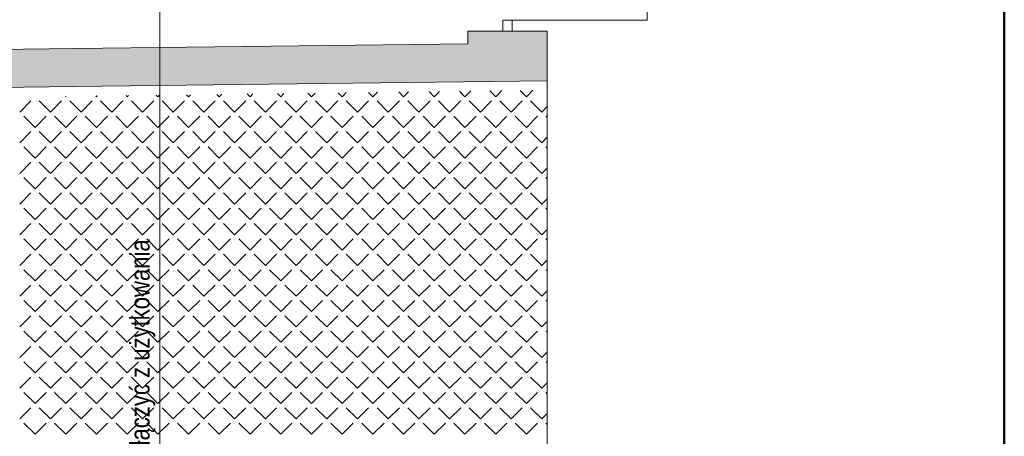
# Model space of a CAD drawing. Header units: millimetres. Extents: x -23540 to 53212, y -37964 to 41185.
# Tile 105 of 203: x -1908 to -1275, y -30545 to -30277. Entities that reach past the tile are written whole.
import ezdxf

# ---------------------------------------------------------------- set-up
doc = ezdxf.new("R2010")
doc.units = ezdxf.units.MM
doc.layers.get('0').update_dxf_attribs({"lineweight": 18})
for name, color, linetype, lineweight in [('M_Ramki rysunków', 2, 'Continuous', 18), ('PG_ŚCIANY_DZIAŁOWE', 3, 'Continuous', 18), ('PG_ŚCIANY_SŁUPY', 4, 'Continuous', 18), ('Przekrojowa', 60, 'Continuous', 18)]:
    doc.layers.add(name, color=color, linetype=linetype, lineweight=lineweight)
doc.styles.add('BIKTS', font='bikromsw.shx', dxfattribs={"width": 0.85})

msp = doc.modelspace()

# ---------------------------------------------------------------- hatches: boundary and pattern name
at = {"layer": 'PG_ŚCIANY_DZIAŁOWE', "true_color": 0x636466, "transparency": 33554610}
h = msp.add_hatch(color=251, dxfattribs=at)
h.dxf.hatch_style = 1
h.paths.add_polyline_path([(-1568.91, -30291.47), (-1568.91, -30283.84), (-1619.91, -30283.84), (-1619.91, -30292.09), (-1872.91, -30295.16), (-1992.91, -30296.61), (-2032.41, -30297.09), (-2032.41, -30643.59), (-2032.41, -30665.09), (-2007.91, -30665.09), (-2007.91, -30321.3), (-1872.91, -30319.66), (-1568.91, -30315.98)])

# ---------------------------------------------------------------- linework, layer by layer
at = {"color": 251, "true_color": 0x636466}
for p, q in [((-1597.41, -30276.84), (-1591.41, -30276.84)), ((-1597.41, -30283.84), (-1597.41, -30276.84)), ((-1591.41, -30276.84), (-1591.41, -30283.84)), ((-1597.41, -30283.84), (-1591.41, -30283.84)), ((-1568.91, -31446.84), (-1568.91, -30291.47))]:
    msp.add_line(p, q, dxfattribs=at)
at = {"color": 251, "lineweight": 20, "true_color": 0x636466}
for p, q in [((-1594.41, -30276.84), (-1504.41, -30276.84)), ((-1619.91, -30292.09), (-1619.91, -30283.84)), ((-1619.91, -30283.84), (-1568.91, -30283.84)), ((-1992.91, -30296.61), (-1872.91, -30295.16)), ((-1619.91, -30292.09), (-1872.91, -30295.16)), ((-1568.91, -30315.98), (-1872.91, -30319.66)), ((-1872.91, -30319.66), (-2007.91, -30321.3))]:
    msp.add_line(p, q, dxfattribs=at)
at = {"color": 251, "linetype": 'Continuous', "lineweight": 20, "true_color": 0x636466}
for p, q in [((-1621.7, -30326.16), (-1617.98, -30322.45)), ((-1601.94, -30326.16), (-1605.8, -30322.3)), ((-1601.94, -30326.16), (-1597.99, -30322.21)), ((-1582.18, -30326.16), (-1586.28, -30322.07)), ((-1582.18, -30326.16), (-1577.99, -30321.97)), ((-1878.53, -30326.16), (-1878.77, -30325.92)), ((-1878.53, -30326.16), (-1878.28, -30325.91)), ((-1858.77, -30326.16), (-1859.27, -30325.66)), ((-1858.77, -30326.16), (-1858.26, -30325.65)), ((-1839.02, -30326.16), (-1839.77, -30325.41)), ((-1839.02, -30326.16), (-1838.24, -30325.39)), ((-1819.26, -30326.16), (-1820.27, -30325.15)), ((-1819.26, -30326.16), (-1818.22, -30325.12)), ((-1799.5, -30326.16), (-1800.77, -30324.89)), ((-1799.5, -30326.16), (-1798.2, -30324.86)), ((-1779.75, -30326.16), (-1781.27, -30324.64)), ((-1779.75, -30326.16), (-1778.18, -30324.6)), ((-1759.99, -30326.16), (-1761.77, -30324.38)), ((-1759.99, -30326.16), (-1758.16, -30324.33)), ((-1740.23, -30326.16), (-1742.27, -30324.12)), ((-1740.23, -30326.16), (-1738.14, -30324.07)), ((-1720.48, -30326.16), (-1722.77, -30323.87)), ((-1720.48, -30326.16), (-1718.12, -30323.81)), ((-1700.72, -30326.16), (-1703.27, -30323.61)), ((-1700.72, -30326.16), (-1698.1, -30323.54)), ((-1680.97, -30326.16), (-1683.77, -30323.35)), ((-1680.97, -30326.16), (-1678.08, -30323.28)), ((-1661.21, -30326.16), (-1664.27, -30323.1)), ((-1661.21, -30326.16), (-1658.06, -30323.02)), ((-1641.45, -30326.16), (-1644.77, -30322.84)), ((-1641.45, -30326.16), (-1638.04, -30322.75)), ((-1621.7, -30326.16), (-1625.27, -30322.58)), ((-1908.17, -30336.04), (-1900.98, -30328.86)), ((-1888.41, -30336.04), (-1895.59, -30328.86)), ((-1888.41, -30336.04), (-1881.22, -30328.86)), ((-1868.65, -30336.04), (-1875.84, -30328.86)), ((-1868.65, -30336.04), (-1861.47, -30328.86)), ((-1848.9, -30336.04), (-1856.08, -30328.86)), ((-1848.9, -30336.04), (-1841.71, -30328.86)), ((-1829.14, -30336.04), (-1836.32, -30328.86)), ((-1829.14, -30336.04), (-1821.96, -30328.86)), ((-1809.38, -30336.04), (-1816.57, -30328.86)), ((-1809.38, -30336.04), (-1802.2, -30328.86)), ((-1789.63, -30336.04), (-1796.81, -30328.86)), ((-1789.63, -30336.04), (-1782.44, -30328.86)), ((-1769.87, -30336.04), (-1777.05, -30328.86)), ((-1769.87, -30336.04), (-1762.69, -30328.86)), ((-1750.11, -30336.04), (-1757.3, -30328.86)), ((-1750.11, -30336.04), (-1742.93, -30328.86)), ((-1730.36, -30336.04), (-1737.54, -30328.86)), ((-1730.36, -30336.04), (-1723.17, -30328.86)), ((-1710.6, -30336.04), (-1717.78, -30328.86)), ((-1710.6, -30336.04), (-1703.42, -30328.86)), ((-1690.84, -30336.04), (-1698.03, -30328.86)), ((-1690.84, -30336.04), (-1683.66, -30328.86)), ((-1671.09, -30336.04), (-1678.27, -30328.86)), ((-1671.09, -30336.04), (-1663.9, -30328.86)), ((-1651.33, -30336.04), (-1658.51, -30328.86)), ((-1651.33, -30336.04), (-1644.15, -30328.86)), ((-1631.57, -30336.04), (-1638.76, -30328.86)), ((-1631.57, -30336.04), (-1624.39, -30328.86)), ((-1611.82, -30336.04), (-1619, -30328.86)), ((-1611.82, -30336.04), (-1604.63, -30328.86)), ((-1592.06, -30336.04), (-1599.24, -30328.86)), ((-1592.06, -30336.04), (-1584.88, -30328.86)), ((-1572.3, -30336.04), (-1579.49, -30328.86)), ((-1572.3, -30336.04), (-1569.02, -30332.76)), ((-1898.29, -30345.92), (-1905.47, -30338.73)), ((-1898.29, -30345.92), (-1891.1, -30338.73)), ((-1878.53, -30345.92), (-1885.71, -30338.73)), ((-1878.53, -30345.92), (-1871.35, -30338.73)), ((-1858.77, -30345.92), (-1865.96, -30338.73)), ((-1858.77, -30345.92), (-1851.59, -30338.73)), ((-1839.02, -30345.92), (-1846.2, -30338.73)), ((-1839.02, -30345.92), (-1831.83, -30338.73)), ((-1819.26, -30345.92), (-1826.45, -30338.73)), ((-1819.26, -30345.92), (-1812.08, -30338.73)), ((-1799.5, -30345.92), (-1806.69, -30338.73)), ((-1799.5, -30345.92), (-1792.32, -30338.73)), ((-1779.75, -30345.92), (-1786.93, -30338.73)), ((-1779.75, -30345.92), (-1772.56, -30338.73)), ((-1759.99, -30345.92), (-1767.18, -30338.73)), ((-1759.99, -30345.92), (-1752.81, -30338.73)), ((-1740.23, -30345.92), (-1747.42, -30338.73)), ((-1740.23, -30345.92), (-1733.05, -30338.73)), ((-1720.48, -30345.92), (-1727.66, -30338.73)), ((-1720.48, -30345.92), (-1713.29, -30338.73)), ((-1700.72, -30345.92), (-1707.91, -30338.73)), ((-1700.72, -30345.92), (-1693.54, -30338.73)), ((-1680.97, -30345.92), (-1688.15, -30338.73)), ((-1680.97, -30345.92), (-1673.78, -30338.73)), ((-1661.21, -30345.92), (-1668.39, -30338.73)), ((-1661.21, -30345.92), (-1654.02, -30338.73)), ((-1641.45, -30345.92), (-1648.64, -30338.73)), ((-1641.45, -30345.92), (-1634.27, -30338.73)), ((-1621.7, -30345.92), (-1628.88, -30338.73)), ((-1621.7, -30345.92), (-1614.51, -30338.73)), ((-1601.94, -30345.92), (-1609.12, -30338.73)), ((-1601.94, -30345.92), (-1594.75, -30338.73)), ((-1582.18, -30345.92), (-1589.37, -30338.73)), ((-1582.18, -30345.92), (-1575, -30338.73)), ((-1569.02, -30339.32), (-1569.61, -30338.73)), ((-1908.17, -30355.8), (-1900.98, -30348.61)), ((-1888.41, -30355.8), (-1895.59, -30348.61)), ((-1888.41, -30355.8), (-1881.22, -30348.61)), ((-1868.65, -30355.8), (-1875.84, -30348.61)), ((-1868.65, -30355.8), (-1861.47, -30348.61)), ((-1848.9, -30355.8), (-1856.08, -30348.61)), ((-1848.9, -30355.8), (-1841.71, -30348.61)), ((-1829.14, -30355.8), (-1836.32, -30348.61)), ((-1829.14, -30355.8), (-1821.96, -30348.61)), ((-1809.38, -30355.8), (-1816.57, -30348.61)), ((-1809.38, -30355.8), (-1802.2, -30348.61)), ((-1789.63, -30355.8), (-1796.81, -30348.61)), ((-1789.63, -30355.8), (-1782.44, -30348.61)), ((-1769.87, -30355.8), (-1777.05, -30348.61)), ((-1769.87, -30355.8), (-1762.69, -30348.61)), ((-1750.11, -30355.8), (-1757.3, -30348.61)), ((-1750.11, -30355.8), (-1742.93, -30348.61)), ((-1730.36, -30355.8), (-1737.54, -30348.61)), ((-1730.36, -30355.8), (-1723.17, -30348.61)), ((-1710.6, -30355.8), (-1717.78, -30348.61)), ((-1710.6, -30355.8), (-1703.42, -30348.61)), ((-1690.84, -30355.8), (-1698.03, -30348.61)), ((-1690.84, -30355.8), (-1683.66, -30348.61)), ((-1671.09, -30355.8), (-1678.27, -30348.61)), ((-1671.09, -30355.8), (-1663.9, -30348.61)), ((-1651.33, -30355.8), (-1658.51, -30348.61)), ((-1651.33, -30355.8), (-1644.15, -30348.61)), ((-1631.57, -30355.8), (-1638.76, -30348.61)), ((-1631.57, -30355.8), (-1624.39, -30348.61)), ((-1611.82, -30355.8), (-1619, -30348.61)), ((-1611.82, -30355.8), (-1604.63, -30348.61)), ((-1592.06, -30355.8), (-1599.24, -30348.61)), ((-1592.06, -30355.8), (-1584.88, -30348.61)), ((-1572.3, -30355.8), (-1579.49, -30348.61)), ((-1572.3, -30355.8), (-1569.02, -30352.51)), ((-1898.29, -30365.68), (-1905.47, -30358.49)), ((-1898.29, -30365.68), (-1891.1, -30358.49)), ((-1878.53, -30365.68), (-1885.71, -30358.49)), ((-1878.53, -30365.68), (-1871.35, -30358.49)), ((-1858.77, -30365.68), (-1865.96, -30358.49)), ((-1858.77, -30365.68), (-1851.59, -30358.49)), ((-1839.02, -30365.68), (-1846.2, -30358.49)), ((-1839.02, -30365.68), (-1831.83, -30358.49)), ((-1819.26, -30365.68), (-1826.45, -30358.49)), ((-1819.26, -30365.68), (-1812.08, -30358.49)), ((-1799.5, -30365.68), (-1806.69, -30358.49)), ((-1799.5, -30365.68), (-1792.32, -30358.49)), ((-1779.75, -30365.68), (-1786.93, -30358.49)), ((-1779.75, -30365.68), (-1772.56, -30358.49)), ((-1759.99, -30365.68), (-1767.18, -30358.49)), ((-1759.99, -30365.68), (-1752.81, -30358.49)), ((-1740.23, -30365.68), (-1747.42, -30358.49)), ((-1740.23, -30365.68), (-1733.05, -30358.49)), ((-1720.48, -30365.68), (-1727.66, -30358.49)), ((-1720.48, -30365.68), (-1713.29, -30358.49)), ((-1700.72, -30365.68), (-1707.91, -30358.49)), ((-1700.72, -30365.68), (-1693.54, -30358.49)), ((-1680.97, -30365.68), (-1688.15, -30358.49)), ((-1680.97, -30365.68), (-1673.78, -30358.49)), ((-1661.21, -30365.68), (-1668.39, -30358.49)), ((-1661.21, -30365.68), (-1654.02, -30358.49)), ((-1641.45, -30365.68), (-1648.64, -30358.49)), ((-1641.45, -30365.68), (-1634.27, -30358.49)), ((-1621.7, -30365.68), (-1628.88, -30358.49)), ((-1621.7, -30365.68), (-1614.51, -30358.49)), ((-1601.94, -30365.68), (-1609.12, -30358.49)), ((-1601.94, -30365.68), (-1594.75, -30358.49)), ((-1582.18, -30365.68), (-1589.37, -30358.49)), ((-1582.18, -30365.68), (-1575, -30358.49)), ((-1569.02, -30359.08), (-1569.61, -30358.49)), ((-1908.17, -30375.55), (-1900.98, -30368.37)), ((-1888.41, -30375.55), (-1895.59, -30368.37)), ((-1888.41, -30375.55), (-1881.22, -30368.37)), ((-1868.65, -30375.55), (-1875.84, -30368.37)), ((-1868.65, -30375.55), (-1861.47, -30368.37)), ((-1848.9, -30375.55), (-1856.08, -30368.37)), ((-1848.9, -30375.55), (-1841.71, -30368.37)), ((-1829.14, -30375.55), (-1836.32, -30368.37)), ((-1829.14, -30375.55), (-1821.96, -30368.37)), ((-1809.38, -30375.55), (-1816.57, -30368.37)), ((-1809.38, -30375.55), (-1802.2, -30368.37)), ((-1789.63, -30375.55), (-1796.81, -30368.37)), ((-1789.63, -30375.55), (-1782.44, -30368.37)), ((-1769.87, -30375.55), (-1777.05, -30368.37)), ((-1769.87, -30375.55), (-1762.69, -30368.37)), ((-1750.11, -30375.55), (-1757.3, -30368.37)), ((-1750.11, -30375.55), (-1742.93, -30368.37)), ((-1730.36, -30375.55), (-1737.54, -30368.37)), ((-1730.36, -30375.55), (-1723.17, -30368.37)), ((-1710.6, -30375.55), (-1717.78, -30368.37)), ((-1710.6, -30375.55), (-1703.42, -30368.37)), ((-1690.84, -30375.55), (-1698.03, -30368.37)), ((-1690.84, -30375.55), (-1683.66, -30368.37)), ((-1671.09, -30375.55), (-1678.27, -30368.37)), ((-1671.09, -30375.55), (-1663.9, -30368.37)), ((-1651.33, -30375.55), (-1658.51, -30368.37)), ((-1651.33, -30375.55), (-1644.15, -30368.37)), ((-1631.57, -30375.55), (-1638.76, -30368.37)), ((-1631.57, -30375.55), (-1624.39, -30368.37)), ((-1611.82, -30375.55), (-1619, -30368.37)), ((-1611.82, -30375.55), (-1604.63, -30368.37)), ((-1592.06, -30375.55), (-1599.24, -30368.37)), ((-1592.06, -30375.55), (-1584.88, -30368.37)), ((-1572.3, -30375.55), (-1579.49, -30368.37)), ((-1572.3, -30375.55), (-1569.02, -30372.27)), ((-1898.29, -30385.43), (-1905.47, -30378.25)), ((-1898.29, -30385.43), (-1891.1, -30378.25)), ((-1878.53, -30385.43), (-1885.71, -30378.25)), ((-1878.53, -30385.43), (-1871.35, -30378.25)), ((-1858.77, -30385.43), (-1865.96, -30378.25)), ((-1858.77, -30385.43), (-1851.59, -30378.25)), ((-1839.02, -30385.43), (-1846.2, -30378.25)), ((-1839.02, -30385.43), (-1831.83, -30378.25)), ((-1819.26, -30385.43), (-1826.45, -30378.25)), ((-1819.26, -30385.43), (-1812.08, -30378.25)), ((-1799.5, -30385.43), (-1806.69, -30378.25)), ((-1799.5, -30385.43), (-1792.32, -30378.25)), ((-1779.75, -30385.43), (-1786.93, -30378.25)), ((-1779.75, -30385.43), (-1772.56, -30378.25)), ((-1759.99, -30385.43), (-1767.18, -30378.25)), ((-1759.99, -30385.43), (-1752.81, -30378.25)), ((-1740.23, -30385.43), (-1747.42, -30378.25)), ((-1740.23, -30385.43), (-1733.05, -30378.25)), ((-1720.48, -30385.43), (-1727.66, -30378.25)), ((-1720.48, -30385.43), (-1713.29, -30378.25)), ((-1700.72, -30385.43), (-1707.91, -30378.25)), ((-1700.72, -30385.43), (-1693.54, -30378.25)), ((-1680.97, -30385.43), (-1688.15, -30378.25)), ((-1680.97, -30385.43), (-1673.78, -30378.25)), ((-1661.21, -30385.43), (-1668.39, -30378.25)), ((-1661.21, -30385.43), (-1654.02, -30378.25)), ((-1641.45, -30385.43), (-1648.64, -30378.25)), ((-1641.45, -30385.43), (-1634.27, -30378.25)), ((-1621.7, -30385.43), (-1628.88, -30378.25)), ((-1621.7, -30385.43), (-1614.51, -30378.25)), ((-1601.94, -30385.43), (-1609.12, -30378.25)), ((-1601.94, -30385.43), (-1594.75, -30378.25)), ((-1582.18, -30385.43), (-1589.37, -30378.25)), ((-1582.18, -30385.43), (-1575, -30378.25)), ((-1569.01, -30378.84), (-1569.61, -30378.25)), ((-1908.17, -30395.31), (-1900.98, -30388.13)), ((-1888.41, -30395.31), (-1895.59, -30388.13)), ((-1888.41, -30395.31), (-1881.22, -30388.13)), ((-1868.65, -30395.31), (-1875.84, -30388.13)), ((-1868.65, -30395.31), (-1861.47, -30388.13)), ((-1848.9, -30395.31), (-1856.08, -30388.13)), ((-1848.9, -30395.31), (-1841.71, -30388.13)), ((-1829.14, -30395.31), (-1836.32, -30388.13)), ((-1829.14, -30395.31), (-1821.96, -30388.13)), ((-1809.38, -30395.31), (-1816.57, -30388.13)), ((-1809.38, -30395.31), (-1802.2, -30388.13)), ((-1789.63, -30395.31), (-1796.81, -30388.13)), ((-1789.63, -30395.31), (-1782.44, -30388.13)), ((-1769.87, -30395.31), (-1777.05, -30388.13)), ((-1769.87, -30395.31), (-1762.69, -30388.13)), ((-1750.11, -30395.31), (-1757.3, -30388.13)), ((-1750.11, -30395.31), (-1742.93, -30388.13)), ((-1730.36, -30395.31), (-1737.54, -30388.13)), ((-1730.36, -30395.31), (-1723.17, -30388.13)), ((-1710.6, -30395.31), (-1717.78, -30388.13)), ((-1710.6, -30395.31), (-1703.42, -30388.13)), ((-1690.84, -30395.31), (-1698.03, -30388.13)), ((-1690.84, -30395.31), (-1683.66, -30388.13)), ((-1671.09, -30395.31), (-1678.27, -30388.13)), ((-1671.09, -30395.31), (-1663.9, -30388.13)), ((-1651.33, -30395.31), (-1658.51, -30388.13)), ((-1651.33, -30395.31), (-1644.15, -30388.13)), ((-1631.57, -30395.31), (-1638.76, -30388.13)), ((-1631.57, -30395.31), (-1624.39, -30388.13)), ((-1611.82, -30395.31), (-1619, -30388.13)), ((-1611.82, -30395.31), (-1604.63, -30388.13)), ((-1592.06, -30395.31), (-1599.24, -30388.13)), ((-1592.06, -30395.31), (-1584.88, -30388.13)), ((-1572.3, -30395.31), (-1579.49, -30388.13)), ((-1572.3, -30395.31), (-1569.01, -30392.02)), ((-1898.29, -30405.19), (-1905.47, -30398)), ((-1898.29, -30405.19), (-1891.1, -30398)), ((-1878.53, -30405.19), (-1885.71, -30398)), ((-1878.53, -30405.19), (-1871.35, -30398)), ((-1858.77, -30405.19), (-1865.96, -30398)), ((-1858.77, -30405.19), (-1851.59, -30398)), ((-1839.02, -30405.19), (-1846.2, -30398)), ((-1839.02, -30405.19), (-1831.83, -30398)), ((-1819.26, -30405.19), (-1826.45, -30398)), ((-1819.26, -30405.19), (-1812.08, -30398)), ((-1799.5, -30405.19), (-1806.69, -30398)), ((-1799.5, -30405.19), (-1792.32, -30398)), ((-1779.75, -30405.19), (-1786.93, -30398)), ((-1779.75, -30405.19), (-1772.56, -30398)), ((-1759.99, -30405.19), (-1767.18, -30398)), ((-1759.99, -30405.19), (-1752.81, -30398)), ((-1740.23, -30405.19), (-1747.42, -30398)), ((-1740.23, -30405.19), (-1733.05, -30398)), ((-1720.48, -30405.19), (-1727.66, -30398)), ((-1720.48, -30405.19), (-1713.29, -30398)), ((-1700.72, -30405.19), (-1707.91, -30398)), ((-1700.72, -30405.19), (-1693.54, -30398)), ((-1680.97, -30405.19), (-1688.15, -30398)), ((-1680.97, -30405.19), (-1673.78, -30398)), ((-1661.21, -30405.19), (-1668.39, -30398)), ((-1661.21, -30405.19), (-1654.02, -30398)), ((-1641.45, -30405.19), (-1648.64, -30398)), ((-1641.45, -30405.19), (-1634.27, -30398)), ((-1621.7, -30405.19), (-1628.88, -30398)), ((-1621.7, -30405.19), (-1614.51, -30398)), ((-1601.94, -30405.19), (-1609.12, -30398)), ((-1601.94, -30405.19), (-1594.75, -30398)), ((-1582.18, -30405.19), (-1589.37, -30398)), ((-1582.18, -30405.19), (-1575, -30398)), ((-1569.01, -30398.6), (-1569.61, -30398)), ((-1908.17, -30415.07), (-1900.98, -30407.88)), ((-1888.41, -30415.07), (-1895.59, -30407.88)), ((-1888.41, -30415.07), (-1881.22, -30407.88)), ((-1868.65, -30415.07), (-1875.84, -30407.88)), ((-1868.65, -30415.07), (-1861.47, -30407.88)), ((-1848.9, -30415.07), (-1856.08, -30407.88)), ((-1848.9, -30415.07), (-1841.71, -30407.88)), ((-1829.14, -30415.07), (-1836.32, -30407.88)), ((-1829.14, -30415.07), (-1821.96, -30407.88)), ((-1809.38, -30415.07), (-1816.57, -30407.88)), ((-1809.38, -30415.07), (-1802.2, -30407.88)), ((-1789.63, -30415.07), (-1796.81, -30407.88)), ((-1789.63, -30415.07), (-1782.44, -30407.88)), ((-1769.87, -30415.07), (-1777.05, -30407.88)), ((-1769.87, -30415.07), (-1762.69, -30407.88)), ((-1750.11, -30415.07), (-1757.3, -30407.88)), ((-1750.11, -30415.07), (-1742.93, -30407.88)), ((-1730.36, -30415.07), (-1737.54, -30407.88)), ((-1730.36, -30415.07), (-1723.17, -30407.88)), ((-1710.6, -30415.07), (-1717.78, -30407.88)), ((-1710.6, -30415.07), (-1703.42, -30407.88)), ((-1690.84, -30415.07), (-1698.03, -30407.88)), ((-1690.84, -30415.07), (-1683.66, -30407.88)), ((-1671.09, -30415.07), (-1678.27, -30407.88)), ((-1671.09, -30415.07), (-1663.9, -30407.88)), ((-1651.33, -30415.07), (-1658.51, -30407.88)), ((-1651.33, -30415.07), (-1644.15, -30407.88)), ((-1631.57, -30415.07), (-1638.76, -30407.88)), ((-1631.57, -30415.07), (-1624.39, -30407.88)), ((-1611.82, -30415.07), (-1619, -30407.88)), ((-1611.82, -30415.07), (-1604.63, -30407.88)), ((-1592.06, -30415.07), (-1599.24, -30407.88)), ((-1592.06, -30415.07), (-1584.88, -30407.88)), ((-1572.3, -30415.07), (-1579.49, -30407.88)), ((-1572.3, -30415.07), (-1569.01, -30411.77)), ((-1898.29, -30424.95), (-1905.47, -30417.76)), ((-1898.29, -30424.95), (-1891.1, -30417.76)), ((-1878.53, -30424.95), (-1885.71, -30417.76)), ((-1878.53, -30424.95), (-1871.35, -30417.76)), ((-1858.77, -30424.95), (-1865.96, -30417.76)), ((-1858.77, -30424.95), (-1851.59, -30417.76)), ((-1839.02, -30424.95), (-1846.2, -30417.76)), ((-1839.02, -30424.95), (-1831.83, -30417.76)), ((-1819.26, -30424.95), (-1826.45, -30417.76)), ((-1819.26, -30424.95), (-1812.08, -30417.76)), ((-1799.5, -30424.95), (-1806.69, -30417.76)), ((-1799.5, -30424.95), (-1792.32, -30417.76)), ((-1779.75, -30424.95), (-1786.93, -30417.76)), ((-1779.75, -30424.95), (-1772.56, -30417.76)), ((-1759.99, -30424.95), (-1767.18, -30417.76)), ((-1759.99, -30424.95), (-1752.81, -30417.76)), ((-1740.23, -30424.95), (-1747.42, -30417.76)), ((-1740.23, -30424.95), (-1733.05, -30417.76)), ((-1720.48, -30424.95), (-1727.66, -30417.76)), ((-1720.48, -30424.95), (-1713.29, -30417.76)), ((-1700.72, -30424.95), (-1707.91, -30417.76)), ((-1700.72, -30424.95), (-1693.54, -30417.76)), ((-1680.97, -30424.95), (-1688.15, -30417.76)), ((-1680.97, -30424.95), (-1673.78, -30417.76)), ((-1661.21, -30424.95), (-1668.39, -30417.76)), ((-1661.21, -30424.95), (-1654.02, -30417.76)), ((-1641.45, -30424.95), (-1648.64, -30417.76)), ((-1641.45, -30424.95), (-1634.27, -30417.76)), ((-1621.7, -30424.95), (-1628.88, -30417.76)), ((-1621.7, -30424.95), (-1614.51, -30417.76)), ((-1601.94, -30424.95), (-1609.12, -30417.76)), ((-1601.94, -30424.95), (-1594.75, -30417.76)), ((-1582.18, -30424.95), (-1589.37, -30417.76)), ((-1582.18, -30424.95), (-1575, -30417.76)), ((-1569.01, -30418.36), (-1569.61, -30417.76)), ((-1908.17, -30434.82), (-1900.98, -30427.64)), ((-1888.41, -30434.82), (-1895.59, -30427.64)), ((-1888.41, -30434.82), (-1881.22, -30427.64)), ((-1868.65, -30434.82), (-1875.84, -30427.64)), ((-1868.65, -30434.82), (-1861.47, -30427.64)), ((-1848.9, -30434.82), (-1856.08, -30427.64)), ((-1848.9, -30434.82), (-1841.71, -30427.64)), ((-1829.14, -30434.82), (-1836.32, -30427.64)), ((-1829.14, -30434.82), (-1821.96, -30427.64)), ((-1809.38, -30434.82), (-1816.57, -30427.64)), ((-1809.38, -30434.82), (-1802.2, -30427.64)), ((-1789.63, -30434.82), (-1796.81, -30427.64)), ((-1789.63, -30434.82), (-1782.44, -30427.64)), ((-1769.87, -30434.82), (-1777.05, -30427.64)), ((-1769.87, -30434.82), (-1762.69, -30427.64)), ((-1750.11, -30434.82), (-1757.3, -30427.64)), ((-1750.11, -30434.82), (-1742.93, -30427.64)), ((-1730.36, -30434.82), (-1737.54, -30427.64)), ((-1730.36, -30434.82), (-1723.17, -30427.64)), ((-1710.6, -30434.82), (-1717.78, -30427.64)), ((-1710.6, -30434.82), (-1703.42, -30427.64)), ((-1690.84, -30434.82), (-1698.03, -30427.64)), ((-1690.84, -30434.82), (-1683.66, -30427.64)), ((-1671.09, -30434.82), (-1678.27, -30427.64)), ((-1671.09, -30434.82), (-1663.9, -30427.64)), ((-1651.33, -30434.82), (-1658.51, -30427.64)), ((-1651.33, -30434.82), (-1644.15, -30427.64)), ((-1631.57, -30434.82), (-1638.76, -30427.64)), ((-1631.57, -30434.82), (-1624.39, -30427.64)), ((-1611.82, -30434.82), (-1619, -30427.64)), ((-1611.82, -30434.82), (-1604.63, -30427.64)), ((-1592.06, -30434.82), (-1599.24, -30427.64)), ((-1592.06, -30434.82), (-1584.88, -30427.64)), ((-1572.3, -30434.82), (-1579.49, -30427.64)), ((-1572.3, -30434.82), (-1569.01, -30431.53)), ((-1898.29, -30444.7), (-1905.47, -30437.52)), ((-1898.29, -30444.7), (-1891.1, -30437.52)), ((-1878.53, -30444.7), (-1885.71, -30437.52)), ((-1878.53, -30444.7), (-1871.35, -30437.52)), ((-1858.77, -30444.7), (-1865.96, -30437.52)), ((-1858.77, -30444.7), (-1851.59, -30437.52)), ((-1839.02, -30444.7), (-1846.2, -30437.52)), ((-1839.02, -30444.7), (-1831.83, -30437.52)), ((-1819.26, -30444.7), (-1826.45, -30437.52)), ((-1819.26, -30444.7), (-1812.08, -30437.52)), ((-1799.5, -30444.7), (-1806.69, -30437.52)), ((-1799.5, -30444.7), (-1792.32, -30437.52)), ((-1779.75, -30444.7), (-1786.93, -30437.52)), ((-1779.75, -30444.7), (-1772.56, -30437.52)), ((-1759.99, -30444.7), (-1767.18, -30437.52)), ((-1759.99, -30444.7), (-1752.81, -30437.52)), ((-1740.23, -30444.7), (-1747.42, -30437.52)), ((-1740.23, -30444.7), (-1733.05, -30437.52)), ((-1720.48, -30444.7), (-1727.66, -30437.52)), ((-1720.48, -30444.7), (-1713.29, -30437.52)), ((-1700.72, -30444.7), (-1707.91, -30437.52)), ((-1700.72, -30444.7), (-1693.54, -30437.52)), ((-1680.97, -30444.7), (-1688.15, -30437.52)), ((-1680.97, -30444.7), (-1673.78, -30437.52)), ((-1661.21, -30444.7), (-1668.39, -30437.52)), ((-1661.21, -30444.7), (-1654.02, -30437.52)), ((-1641.45, -30444.7), (-1648.64, -30437.52)), ((-1641.45, -30444.7), (-1634.27, -30437.52)), ((-1621.7, -30444.7), (-1628.88, -30437.52)), ((-1621.7, -30444.7), (-1614.51, -30437.52)), ((-1601.94, -30444.7), (-1609.12, -30437.52)), ((-1601.94, -30444.7), (-1594.75, -30437.52)), ((-1582.18, -30444.7), (-1589.37, -30437.52)), ((-1582.18, -30444.7), (-1575, -30437.52)), ((-1569.01, -30438.12), (-1569.61, -30437.52)), ((-1908.17, -30454.58), (-1900.98, -30447.4)), ((-1888.41, -30454.58), (-1895.59, -30447.4)), ((-1888.41, -30454.58), (-1881.22, -30447.4)), ((-1868.65, -30454.58), (-1875.84, -30447.4)), ((-1868.65, -30454.58), (-1861.47, -30447.4)), ((-1848.9, -30454.58), (-1856.08, -30447.4)), ((-1848.9, -30454.58), (-1841.71, -30447.4)), ((-1829.14, -30454.58), (-1836.32, -30447.4)), ((-1829.14, -30454.58), (-1821.96, -30447.4)), ((-1809.38, -30454.58), (-1816.57, -30447.4)), ((-1809.38, -30454.58), (-1802.2, -30447.4)), ((-1789.63, -30454.58), (-1796.81, -30447.4)), ((-1789.63, -30454.58), (-1782.44, -30447.4)), ((-1769.87, -30454.58), (-1777.05, -30447.4)), ((-1769.87, -30454.58), (-1762.69, -30447.4)), ((-1750.11, -30454.58), (-1757.3, -30447.4)), ((-1750.11, -30454.58), (-1742.93, -30447.4)), ((-1730.36, -30454.58), (-1737.54, -30447.4)), ((-1730.36, -30454.58), (-1723.17, -30447.4)), ((-1710.6, -30454.58), (-1717.78, -30447.4)), ((-1710.6, -30454.58), (-1703.42, -30447.4)), ((-1690.84, -30454.58), (-1698.03, -30447.4)), ((-1690.84, -30454.58), (-1683.66, -30447.4)), ((-1671.09, -30454.58), (-1678.27, -30447.4)), ((-1671.09, -30454.58), (-1663.9, -30447.4)), ((-1651.33, -30454.58), (-1658.51, -30447.4)), ((-1651.33, -30454.58), (-1644.15, -30447.4)), ((-1631.57, -30454.58), (-1638.76, -30447.4)), ((-1631.57, -30454.58), (-1624.39, -30447.4)), ((-1611.82, -30454.58), (-1619, -30447.4)), ((-1611.82, -30454.58), (-1604.63, -30447.4)), ((-1592.06, -30454.58), (-1599.24, -30447.4)), ((-1592.06, -30454.58), (-1584.88, -30447.4)), ((-1572.3, -30454.58), (-1579.49, -30447.4)), ((-1572.3, -30454.58), (-1569.01, -30451.28)), ((-1898.29, -30464.46), (-1905.47, -30457.27)), ((-1898.29, -30464.46), (-1891.1, -30457.27)), ((-1878.53, -30464.46), (-1885.71, -30457.27)), ((-1878.53, -30464.46), (-1871.35, -30457.27)), ((-1858.77, -30464.46), (-1865.96, -30457.27)), ((-1858.77, -30464.46), (-1851.59, -30457.27)), ((-1839.02, -30464.46), (-1846.2, -30457.27)), ((-1839.02, -30464.46), (-1831.83, -30457.27)), ((-1819.26, -30464.46), (-1826.45, -30457.27)), ((-1819.26, -30464.46), (-1812.08, -30457.27)), ((-1799.5, -30464.46), (-1806.69, -30457.27)), ((-1799.5, -30464.46), (-1792.32, -30457.27)), ((-1779.75, -30464.46), (-1786.93, -30457.27)), ((-1779.75, -30464.46), (-1772.56, -30457.27)), ((-1759.99, -30464.46), (-1767.18, -30457.27)), ((-1759.99, -30464.46), (-1752.81, -30457.27)), ((-1740.23, -30464.46), (-1747.42, -30457.27)), ((-1740.23, -30464.46), (-1733.05, -30457.27)), ((-1720.48, -30464.46), (-1727.66, -30457.27)), ((-1720.48, -30464.46), (-1713.29, -30457.27)), ((-1700.72, -30464.46), (-1707.91, -30457.27)), ((-1700.72, -30464.46), (-1693.54, -30457.27)), ((-1680.97, -30464.46), (-1688.15, -30457.27)), ((-1680.97, -30464.46), (-1673.78, -30457.27)), ((-1661.21, -30464.46), (-1668.39, -30457.27)), ((-1661.21, -30464.46), (-1654.02, -30457.27)), ((-1641.45, -30464.46), (-1648.64, -30457.27)), ((-1641.45, -30464.46), (-1634.27, -30457.27)), ((-1621.7, -30464.46), (-1628.88, -30457.27)), ((-1621.7, -30464.46), (-1614.51, -30457.27)), ((-1601.94, -30464.46), (-1609.12, -30457.27)), ((-1601.94, -30464.46), (-1594.75, -30457.27)), ((-1582.18, -30464.46), (-1589.37, -30457.27)), ((-1582.18, -30464.46), (-1575, -30457.27)), ((-1569, -30457.88), (-1569.61, -30457.27)), ((-1908.17, -30474.34), (-1900.98, -30467.15)), ((-1888.41, -30474.34), (-1895.59, -30467.15)), ((-1888.41, -30474.34), (-1881.22, -30467.15)), ((-1868.65, -30474.34), (-1875.84, -30467.15)), ((-1868.65, -30474.34), (-1861.47, -30467.15)), ((-1848.9, -30474.34), (-1856.08, -30467.15)), ((-1848.9, -30474.34), (-1841.71, -30467.15)), ((-1829.14, -30474.34), (-1836.32, -30467.15)), ((-1829.14, -30474.34), (-1821.96, -30467.15)), ((-1809.38, -30474.34), (-1816.57, -30467.15)), ((-1809.38, -30474.34), (-1802.2, -30467.15)), ((-1789.63, -30474.34), (-1796.81, -30467.15)), ((-1789.63, -30474.34), (-1782.44, -30467.15)), ((-1769.87, -30474.34), (-1777.05, -30467.15)), ((-1769.87, -30474.34), (-1762.69, -30467.15)), ((-1750.11, -30474.34), (-1757.3, -30467.15)), ((-1750.11, -30474.34), (-1742.93, -30467.15)), ((-1730.36, -30474.34), (-1737.54, -30467.15)), ((-1730.36, -30474.34), (-1723.17, -30467.15)), ((-1710.6, -30474.34), (-1717.78, -30467.15)), ((-1710.6, -30474.34), (-1703.42, -30467.15)), ((-1690.84, -30474.34), (-1698.03, -30467.15)), ((-1690.84, -30474.34), (-1683.66, -30467.15)), ((-1671.09, -30474.34), (-1678.27, -30467.15)), ((-1671.09, -30474.34), (-1663.9, -30467.15)), ((-1651.33, -30474.34), (-1658.51, -30467.15)), ((-1651.33, -30474.34), (-1644.15, -30467.15)), ((-1631.57, -30474.34), (-1638.76, -30467.15)), ((-1631.57, -30474.34), (-1624.39, -30467.15)), ((-1611.82, -30474.34), (-1619, -30467.15)), ((-1611.82, -30474.34), (-1604.63, -30467.15)), ((-1592.06, -30474.34), (-1599.24, -30467.15)), ((-1592.06, -30474.34), (-1584.88, -30467.15)), ((-1572.3, -30474.34), (-1579.49, -30467.15)), ((-1572.3, -30474.34), (-1569, -30471.04)), ((-1898.29, -30484.21), (-1905.47, -30477.03)), ((-1898.29, -30484.21), (-1891.1, -30477.03)), ((-1878.53, -30484.21), (-1885.71, -30477.03)), ((-1878.53, -30484.21), (-1871.35, -30477.03)), ((-1858.77, -30484.21), (-1865.96, -30477.03)), ((-1858.77, -30484.21), (-1851.59, -30477.03)), ((-1839.02, -30484.21), (-1846.2, -30477.03)), ((-1839.02, -30484.21), (-1831.83, -30477.03)), ((-1819.26, -30484.21), (-1826.45, -30477.03)), ((-1819.26, -30484.21), (-1812.08, -30477.03)), ((-1799.5, -30484.21), (-1806.69, -30477.03)), ((-1799.5, -30484.21), (-1792.32, -30477.03)), ((-1779.75, -30484.21), (-1786.93, -30477.03)), ((-1779.75, -30484.21), (-1772.56, -30477.03)), ((-1759.99, -30484.21), (-1767.18, -30477.03)), ((-1759.99, -30484.21), (-1752.81, -30477.03)), ((-1740.23, -30484.21), (-1747.42, -30477.03)), ((-1740.23, -30484.21), (-1733.05, -30477.03)), ((-1720.48, -30484.21), (-1727.66, -30477.03)), ((-1720.48, -30484.21), (-1713.29, -30477.03)), ((-1700.72, -30484.21), (-1707.91, -30477.03)), ((-1700.72, -30484.21), (-1693.54, -30477.03)), ((-1680.97, -30484.21), (-1688.15, -30477.03)), ((-1680.97, -30484.21), (-1673.78, -30477.03)), ((-1661.21, -30484.21), (-1668.39, -30477.03)), ((-1661.21, -30484.21), (-1654.02, -30477.03)), ((-1641.45, -30484.21), (-1648.64, -30477.03)), ((-1641.45, -30484.21), (-1634.27, -30477.03)), ((-1621.7, -30484.21), (-1628.88, -30477.03)), ((-1621.7, -30484.21), (-1614.51, -30477.03)), ((-1601.94, -30484.21), (-1609.12, -30477.03)), ((-1601.94, -30484.21), (-1594.75, -30477.03)), ((-1582.18, -30484.21), (-1589.37, -30477.03)), ((-1582.18, -30484.21), (-1575, -30477.03)), ((-1569, -30477.64), (-1569.61, -30477.03)), ((-1908.17, -30494.09), (-1900.98, -30486.91)), ((-1888.41, -30494.09), (-1895.59, -30486.91)), ((-1888.41, -30494.09), (-1881.22, -30486.91)), ((-1868.65, -30494.09), (-1875.84, -30486.91)), ((-1868.65, -30494.09), (-1861.47, -30486.91)), ((-1848.9, -30494.09), (-1856.08, -30486.91)), ((-1848.9, -30494.09), (-1841.71, -30486.91)), ((-1829.14, -30494.09), (-1836.32, -30486.91)), ((-1829.14, -30494.09), (-1821.96, -30486.91)), ((-1809.38, -30494.09), (-1816.57, -30486.91)), ((-1809.38, -30494.09), (-1802.2, -30486.91)), ((-1789.63, -30494.09), (-1796.81, -30486.91)), ((-1789.63, -30494.09), (-1782.44, -30486.91)), ((-1769.87, -30494.09), (-1777.05, -30486.91)), ((-1769.87, -30494.09), (-1762.69, -30486.91)), ((-1750.11, -30494.09), (-1757.3, -30486.91)), ((-1750.11, -30494.09), (-1742.93, -30486.91)), ((-1730.36, -30494.09), (-1737.54, -30486.91)), ((-1730.36, -30494.09), (-1723.17, -30486.91)), ((-1710.6, -30494.09), (-1717.78, -30486.91)), ((-1710.6, -30494.09), (-1703.42, -30486.91)), ((-1690.84, -30494.09), (-1698.03, -30486.91)), ((-1690.84, -30494.09), (-1683.66, -30486.91)), ((-1671.09, -30494.09), (-1678.27, -30486.91)), ((-1671.09, -30494.09), (-1663.9, -30486.91)), ((-1651.33, -30494.09), (-1658.51, -30486.91)), ((-1651.33, -30494.09), (-1644.15, -30486.91)), ((-1631.57, -30494.09), (-1638.76, -30486.91)), ((-1631.57, -30494.09), (-1624.39, -30486.91)), ((-1611.82, -30494.09), (-1619, -30486.91)), ((-1611.82, -30494.09), (-1604.63, -30486.91)), ((-1592.06, -30494.09), (-1599.24, -30486.91)), ((-1592.06, -30494.09), (-1584.88, -30486.91)), ((-1572.3, -30494.09), (-1579.49, -30486.91)), ((-1572.3, -30494.09), (-1569, -30490.79)), ((-1898.29, -30503.97), (-1905.47, -30496.79)), ((-1898.29, -30503.97), (-1891.1, -30496.79)), ((-1878.53, -30503.97), (-1885.71, -30496.79)), ((-1878.53, -30503.97), (-1871.35, -30496.79)), ((-1858.77, -30503.97), (-1865.96, -30496.79)), ((-1858.77, -30503.97), (-1851.59, -30496.79)), ((-1839.02, -30503.97), (-1846.2, -30496.79)), ((-1839.02, -30503.97), (-1831.83, -30496.79)), ((-1819.26, -30503.97), (-1826.45, -30496.79)), ((-1819.26, -30503.97), (-1812.08, -30496.79)), ((-1799.5, -30503.97), (-1806.69, -30496.79)), ((-1799.5, -30503.97), (-1792.32, -30496.79)), ((-1779.75, -30503.97), (-1786.93, -30496.79)), ((-1779.75, -30503.97), (-1772.56, -30496.79)), ((-1759.99, -30503.97), (-1767.18, -30496.79)), ((-1759.99, -30503.97), (-1752.81, -30496.79)), ((-1740.23, -30503.97), (-1747.42, -30496.79)), ((-1740.23, -30503.97), (-1733.05, -30496.79)), ((-1720.48, -30503.97), (-1727.66, -30496.79)), ((-1720.48, -30503.97), (-1713.29, -30496.79)), ((-1700.72, -30503.97), (-1707.91, -30496.79)), ((-1700.72, -30503.97), (-1693.54, -30496.79)), ((-1680.97, -30503.97), (-1688.15, -30496.79)), ((-1680.97, -30503.97), (-1673.78, -30496.79)), ((-1661.21, -30503.97), (-1668.39, -30496.79)), ((-1661.21, -30503.97), (-1654.02, -30496.79)), ((-1641.45, -30503.97), (-1648.64, -30496.79)), ((-1641.45, -30503.97), (-1634.27, -30496.79)), ((-1621.7, -30503.97), (-1628.88, -30496.79)), ((-1621.7, -30503.97), (-1614.51, -30496.79)), ((-1601.94, -30503.97), (-1609.12, -30496.79)), ((-1601.94, -30503.97), (-1594.75, -30496.79)), ((-1582.18, -30503.97), (-1589.37, -30496.79)), ((-1582.18, -30503.97), (-1575, -30496.79)), ((-1569, -30497.4), (-1569.61, -30496.79)), ((-1908.17, -30513.85), (-1900.98, -30506.67)), ((-1888.41, -30513.85), (-1895.59, -30506.67)), ((-1888.41, -30513.85), (-1881.22, -30506.67)), ((-1868.65, -30513.85), (-1875.84, -30506.67)), ((-1868.65, -30513.85), (-1861.47, -30506.67)), ((-1848.9, -30513.85), (-1856.08, -30506.67)), ((-1848.9, -30513.85), (-1841.71, -30506.67)), ((-1829.14, -30513.85), (-1836.32, -30506.67)), ((-1829.14, -30513.85), (-1821.96, -30506.67)), ((-1809.38, -30513.85), (-1816.57, -30506.67)), ((-1809.38, -30513.85), (-1802.2, -30506.67)), ((-1789.63, -30513.85), (-1796.81, -30506.67)), ((-1789.63, -30513.85), (-1782.44, -30506.67)), ((-1769.87, -30513.85), (-1777.05, -30506.67)), ((-1769.87, -30513.85), (-1762.69, -30506.67)), ((-1750.11, -30513.85), (-1757.3, -30506.67)), ((-1750.11, -30513.85), (-1742.93, -30506.67)), ((-1730.36, -30513.85), (-1737.54, -30506.67)), ((-1730.36, -30513.85), (-1723.17, -30506.67)), ((-1710.6, -30513.85), (-1717.78, -30506.67)), ((-1710.6, -30513.85), (-1703.42, -30506.67)), ((-1690.84, -30513.85), (-1698.03, -30506.67)), ((-1690.84, -30513.85), (-1683.66, -30506.67)), ((-1671.09, -30513.85), (-1678.27, -30506.67)), ((-1671.09, -30513.85), (-1663.9, -30506.67)), ((-1651.33, -30513.85), (-1658.51, -30506.67)), ((-1651.33, -30513.85), (-1644.15, -30506.67)), ((-1631.57, -30513.85), (-1638.76, -30506.67)), ((-1631.57, -30513.85), (-1624.39, -30506.67)), ((-1611.82, -30513.85), (-1619, -30506.67)), ((-1611.82, -30513.85), (-1604.63, -30506.67)), ((-1592.06, -30513.85), (-1599.24, -30506.67)), ((-1592.06, -30513.85), (-1584.88, -30506.67)), ((-1572.3, -30513.85), (-1579.49, -30506.67)), ((-1572.3, -30513.85), (-1569, -30510.54)), ((-1898.29, -30523.73), (-1905.47, -30516.54)), ((-1898.29, -30523.73), (-1891.1, -30516.54)), ((-1878.53, -30523.73), (-1885.71, -30516.54)), ((-1878.53, -30523.73), (-1871.35, -30516.54)), ((-1858.77, -30523.73), (-1865.96, -30516.54)), ((-1858.77, -30523.73), (-1851.59, -30516.54)), ((-1839.02, -30523.73), (-1846.2, -30516.54)), ((-1839.02, -30523.73), (-1831.83, -30516.54)), ((-1819.26, -30523.73), (-1826.45, -30516.54)), ((-1819.26, -30523.73), (-1812.08, -30516.54)), ((-1799.5, -30523.73), (-1806.69, -30516.54)), ((-1799.5, -30523.73), (-1792.32, -30516.54)), ((-1779.75, -30523.73), (-1786.93, -30516.54)), ((-1779.75, -30523.73), (-1772.56, -30516.54)), ((-1759.99, -30523.73), (-1767.18, -30516.54)), ((-1759.99, -30523.73), (-1752.81, -30516.54)), ((-1740.23, -30523.73), (-1747.42, -30516.54)), ((-1740.23, -30523.73), (-1733.05, -30516.54)), ((-1720.48, -30523.73), (-1727.66, -30516.54)), ((-1720.48, -30523.73), (-1713.29, -30516.54)), ((-1700.72, -30523.73), (-1707.91, -30516.54)), ((-1700.72, -30523.73), (-1693.54, -30516.54)), ((-1680.97, -30523.73), (-1688.15, -30516.54)), ((-1680.97, -30523.73), (-1673.78, -30516.54)), ((-1661.21, -30523.73), (-1668.39, -30516.54)), ((-1661.21, -30523.73), (-1654.02, -30516.54)), ((-1641.45, -30523.73), (-1648.64, -30516.54)), ((-1641.45, -30523.73), (-1634.27, -30516.54)), ((-1621.7, -30523.73), (-1628.88, -30516.54)), ((-1621.7, -30523.73), (-1614.51, -30516.54)), ((-1601.94, -30523.73), (-1609.12, -30516.54)), ((-1601.94, -30523.73), (-1594.75, -30516.54)), ((-1582.18, -30523.73), (-1589.37, -30516.54)), ((-1582.18, -30523.73), (-1575, -30516.54)), ((-1569, -30517.16), (-1569.61, -30516.54)), ((-1908.17, -30533.61), (-1900.98, -30526.42)), ((-1888.41, -30533.61), (-1895.59, -30526.42)), ((-1888.41, -30533.61), (-1881.22, -30526.42)), ((-1868.65, -30533.61), (-1875.84, -30526.42)), ((-1868.65, -30533.61), (-1861.47, -30526.42)), ((-1848.9, -30533.61), (-1856.08, -30526.42)), ((-1848.9, -30533.61), (-1841.71, -30526.42)), ((-1829.14, -30533.61), (-1836.32, -30526.42)), ((-1829.14, -30533.61), (-1821.96, -30526.42)), ((-1809.38, -30533.61), (-1816.57, -30526.42)), ((-1809.38, -30533.61), (-1802.2, -30526.42)), ((-1789.63, -30533.61), (-1796.81, -30526.42)), ((-1789.63, -30533.61), (-1782.44, -30526.42)), ((-1769.87, -30533.61), (-1777.05, -30526.42)), ((-1769.87, -30533.61), (-1762.69, -30526.42)), ((-1750.11, -30533.61), (-1757.3, -30526.42)), ((-1750.11, -30533.61), (-1742.93, -30526.42)), ((-1730.36, -30533.61), (-1737.54, -30526.42)), ((-1730.36, -30533.61), (-1723.17, -30526.42)), ((-1710.6, -30533.61), (-1717.78, -30526.42)), ((-1710.6, -30533.61), (-1703.42, -30526.42)), ((-1690.84, -30533.61), (-1698.03, -30526.42)), ((-1690.84, -30533.61), (-1683.66, -30526.42)), ((-1671.09, -30533.61), (-1678.27, -30526.42)), ((-1671.09, -30533.61), (-1663.9, -30526.42)), ((-1651.33, -30533.61), (-1658.51, -30526.42)), ((-1651.33, -30533.61), (-1644.15, -30526.42)), ((-1631.57, -30533.61), (-1638.76, -30526.42)), ((-1631.57, -30533.61), (-1624.39, -30526.42)), ((-1611.82, -30533.61), (-1619, -30526.42)), ((-1611.82, -30533.61), (-1604.63, -30526.42)), ((-1592.06, -30533.61), (-1599.24, -30526.42)), ((-1592.06, -30533.61), (-1584.88, -30526.42)), ((-1572.3, -30533.61), (-1579.49, -30526.42)), ((-1572.3, -30533.61), (-1569, -30530.3)), ((-1898.29, -30543.48), (-1905.47, -30536.3)), ((-1898.29, -30543.48), (-1891.1, -30536.3)), ((-1878.53, -30543.48), (-1885.71, -30536.3)), ((-1878.53, -30543.48), (-1871.35, -30536.3)), ((-1858.77, -30543.48), (-1865.96, -30536.3)), ((-1858.77, -30543.48), (-1851.59, -30536.3)), ((-1839.02, -30543.48), (-1846.2, -30536.3)), ((-1839.02, -30543.48), (-1831.83, -30536.3)), ((-1819.26, -30543.48), (-1826.45, -30536.3)), ((-1819.26, -30543.48), (-1812.08, -30536.3)), ((-1799.5, -30543.48), (-1806.69, -30536.3)), ((-1799.5, -30543.48), (-1792.32, -30536.3)), ((-1779.75, -30543.48), (-1786.93, -30536.3)), ((-1779.75, -30543.48), (-1772.56, -30536.3)), ((-1759.99, -30543.48), (-1767.18, -30536.3)), ((-1759.99, -30543.48), (-1752.81, -30536.3)), ((-1740.23, -30543.48), (-1747.42, -30536.3)), ((-1740.23, -30543.48), (-1733.05, -30536.3)), ((-1720.48, -30543.48), (-1727.66, -30536.3)), ((-1720.48, -30543.48), (-1713.29, -30536.3)), ((-1700.72, -30543.48), (-1707.91, -30536.3)), ((-1700.72, -30543.48), (-1693.54, -30536.3)), ((-1680.97, -30543.48), (-1688.15, -30536.3)), ((-1680.97, -30543.48), (-1673.78, -30536.3)), ((-1661.21, -30543.48), (-1668.39, -30536.3)), ((-1661.21, -30543.48), (-1654.02, -30536.3)), ((-1641.45, -30543.48), (-1648.64, -30536.3)), ((-1641.45, -30543.48), (-1634.27, -30536.3)), ((-1621.7, -30543.48), (-1628.88, -30536.3)), ((-1621.7, -30543.48), (-1614.51, -30536.3)), ((-1601.94, -30543.48), (-1609.12, -30536.3)), ((-1601.94, -30543.48), (-1594.75, -30536.3)), ((-1582.18, -30543.48), (-1589.37, -30536.3)), ((-1582.18, -30543.48), (-1575, -30536.3)), ((-1568.99, -30536.92), (-1569.61, -30536.3))]:
    msp.add_line(p, q, dxfattribs=at)
at = {"color": 251, "lineweight": 20, "true_color": 0x636466}
msp.add_arc((-1594.41, -30276.84), 90, 0, 90, dxfattribs=at)
at = {"layer": 'M_Ramki rysunków', "color": 18, "lineweight": 50, "true_color": 0x000000}
msp.add_line((-1274.73, -28995.36), (-1274.73, -33095.36), dxfattribs=at)
at = {"layer": 'PG_ŚCIANY_SŁUPY', "color": 251, "true_color": 0x636466}
for p, q in [((-1619.91, -30292.09), (-1619.91, -30283.84)), ((-1568.91, -30291.47), (-1568.91, -30283.84))]:
    msp.add_line(p, q, dxfattribs=at)
at = {"layer": 'Przekrojowa'}
msp.add_line((-1817.98, -31756.81), (-1817.98, -30245.08), dxfattribs=at)

# ---------------------------------------------------------------- texts
at = {"layer": 'Przekrojowa', "color": 1, "style": 'BIKTS', "width": 0.85}
msp.add_text('Wyłączyć z użytkowania', height=12.5, rotation=90, dxfattribs=at).set_placement((-1824.61, -30571.17))

doc.saveas('drawing.dxf')
